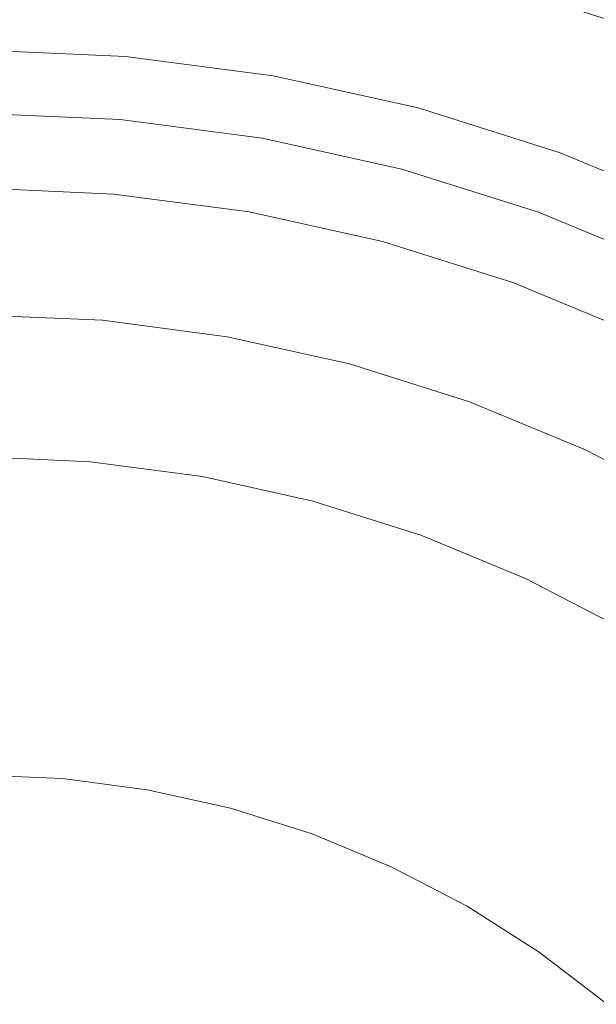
# Model space of a CAD drawing. Header units: millimetres. Extents: x -270 to 270, y -255 to 255.
# Tile 25 of 39: x 0 to 13, y 28 to 51. Entities that reach past the tile are written whole.
import ezdxf

# ---------------------------------------------------------------- set-up
doc = ezdxf.new("R2010")
doc.units = ezdxf.units.MM
doc.layers.add('LUCIDO_1', color=1, linetype='Continuous', lineweight=20, true_color=0xff0000)
doc.layers.add('Nessuna', color=7, linetype='Continuous', lineweight=9)

# ---------------------------------------------------------------- blocks, each defined once
blk = doc.blocks.new('Group')
at = {"layer": 'Nessuna', "color": 140, "linetype": 'Continuous', "lineweight": 9, "true_color": 0x00aaff, "transparency": 33554687}
for points, invisible_edges in [([(-1.11, 48.475, -70.634), (2.247, 48.328, -70.634), (3.343, 60.864, -69.614), (-1.11, 61.059, -69.614)], 10), ([(2.247, 48.328, -70.634), (5.578, 47.89, -70.634), (7.763, 60.283, -69.614), (3.343, 60.864, -69.614)], 10), ([(5.578, 47.89, -70.634), (8.858, 47.162, -70.634), (12.115, 59.318, -69.614), (7.763, 60.283, -69.614)], 10), ([(8.858, 47.162, -70.634), (12.063, 46.152, -70.634), (16.367, 57.977, -69.614), (12.115, 59.318, -69.614)], 10), ([(12.063, 46.152, -70.634), (15.167, 44.866, -70.634), (20.485, 56.271, -69.614), (16.367, 57.977, -69.614)], 10), ([(-1.11, 53.279, -92.559), (2.665, 53.114, -92.559), (2.376, 49.807, -98.064), (-1.11, 49.959, -98.064)], 10), ([(2.665, 53.114, -92.559), (6.412, 52.621, -92.559), (5.836, 49.351, -98.064), (2.376, 49.807, -98.064)], 10), ([(6.412, 52.621, -92.559), (10.102, 51.803, -92.559), (9.242, 48.596, -98.064), (5.836, 49.351, -98.064)], 10), ([(10.102, 51.803, -92.559), (13.706, 50.666, -92.559), (12.57, 47.547, -98.064), (9.242, 48.596, -98.064)], 10), ([(13.706, 50.666, -92.559), (17.197, 49.22, -92.559), (15.794, 46.211, -98.064), (12.57, 47.547, -98.064)], 10), ([(0.894, 32.871, -98.064), (-1.11, 32.959, -98.064), (-1.11, 49.959, -98.064), (2.376, 49.807, -98.064)], 10), ([(2.376, 49.807, -98.064), (5.836, 49.351, -98.064), (2.884, 32.609, -98.064), (0.894, 32.871, -98.064)], 10), ([(4.842, 32.175, -98.064), (2.884, 32.609, -98.064), (5.836, 49.351, -98.064), (9.242, 48.596, -98.064)], 10), ([(6.756, 31.572, -98.064), (4.842, 32.175, -98.064), (9.242, 48.596, -98.064), (12.57, 47.547, -98.064)], 10), ([(-1.11, 48.304, -70.655), (2.232, 48.159, -70.655), (2.247, 48.328, -70.634), (-1.11, 48.475, -70.634)], 11), ([(-1.11, 48.136, -70.691), (2.217, 47.991, -70.691), (2.232, 48.159, -70.655), (-1.11, 48.304, -70.655)], 15), ([(2.232, 48.159, -70.655), (5.548, 47.722, -70.655), (5.578, 47.89, -70.634), (2.247, 48.328, -70.634)], 11), ([(-1.11, 47.972, -70.741), (2.203, 47.828, -70.741), (2.217, 47.991, -70.691), (-1.11, 48.136, -70.691)], 15), ([(2.217, 47.991, -70.691), (5.519, 47.556, -70.691), (5.548, 47.722, -70.655), (2.232, 48.159, -70.655)], 15), ([(-1.11, 47.813, -70.805), (2.189, 47.669, -70.805), (2.203, 47.828, -70.741), (-1.11, 47.972, -70.741)], 15), ([(-1.11, 47.66, -70.882), (2.175, 47.516, -70.882), (2.189, 47.669, -70.805), (-1.11, 47.813, -70.805)], 15), ([(2.189, 47.669, -70.805), (5.463, 47.238, -70.805), (5.491, 47.395, -70.741), (2.203, 47.828, -70.741)], 15), ([(2.203, 47.828, -70.741), (5.491, 47.395, -70.741), (5.519, 47.556, -70.691), (2.217, 47.991, -70.691)], 15), ([(5.548, 47.722, -70.655), (8.814, 46.998, -70.655), (8.858, 47.162, -70.634), (5.578, 47.89, -70.634)], 11), ([(-1.11, 47.513, -70.972), (2.163, 47.371, -70.972), (2.175, 47.516, -70.882), (-1.11, 47.66, -70.882)], 15), ([(2.175, 47.516, -70.882), (5.436, 47.087, -70.882), (5.463, 47.238, -70.805), (2.189, 47.669, -70.805)], 15), ([(5.519, 47.556, -70.691), (8.771, 46.836, -70.691), (8.814, 46.998, -70.655), (5.548, 47.722, -70.655)], 15), ([(-1.11, 47.376, -71.075), (2.151, 47.233, -71.075), (2.163, 47.371, -70.972), (-1.11, 47.513, -70.972)], 15), ([(-1.11, 47.247, -71.189), (2.14, 47.105, -71.189), (2.151, 47.233, -71.075), (-1.11, 47.376, -71.075)], 15), ([(2.151, 47.233, -71.075), (5.387, 46.807, -71.075), (5.411, 46.943, -70.972), (2.163, 47.371, -70.972)], 15), ([(2.163, 47.371, -70.972), (5.411, 46.943, -70.972), (5.436, 47.087, -70.882), (2.175, 47.516, -70.882)], 15), ([(5.463, 47.238, -70.805), (8.687, 46.523, -70.805), (8.728, 46.677, -70.741), (5.491, 47.395, -70.741)], 15), ([(5.491, 47.395, -70.741), (8.728, 46.677, -70.741), (8.771, 46.836, -70.691), (5.519, 47.556, -70.691)], 15), ([(12.57, 47.547, -98.064), (15.794, 46.211, -98.064), (8.61, 30.804, -98.064), (6.756, 31.572, -98.064)], 10), ([(-1.11, 47.129, -71.313), (2.129, 46.987, -71.313), (2.14, 47.105, -71.189), (-1.11, 47.247, -71.189)], 15), ([(-1.11, 47.022, -71.447), (2.12, 46.881, -71.447), (2.129, 46.987, -71.313), (-1.11, 47.129, -71.313)], 15), ([(2.129, 46.987, -71.313), (5.344, 46.564, -71.313), (5.365, 46.681, -71.189), (2.14, 47.105, -71.189)], 15), ([(2.14, 47.105, -71.189), (5.365, 46.681, -71.189), (5.387, 46.807, -71.075), (2.151, 47.233, -71.075)], 15), ([(5.436, 47.087, -70.882), (8.647, 46.375, -70.882), (8.687, 46.523, -70.805), (5.463, 47.238, -70.805)], 15), ([(8.814, 46.998, -70.655), (12.005, 45.992, -70.655), (12.063, 46.152, -70.634), (8.858, 47.162, -70.634)], 11), ([(-1.11, 46.926, -71.59), (2.112, 46.786, -71.59), (2.12, 46.881, -71.447), (-1.11, 47.022, -71.447)], 15), ([(-1.11, 46.844, -71.741), (2.104, 46.703, -71.741), (2.112, 46.786, -71.59), (-1.11, 46.926, -71.59)], 15), ([(2.112, 46.786, -71.59), (5.309, 46.365, -71.59), (5.326, 46.459, -71.447), (2.12, 46.881, -71.447)], 15), ([(2.12, 46.881, -71.447), (5.326, 46.459, -71.447), (5.344, 46.564, -71.313), (2.129, 46.987, -71.313)], 15), ([(5.387, 46.807, -71.075), (8.574, 46.101, -71.075), (8.609, 46.234, -70.972), (5.411, 46.943, -70.972)], 15), ([(5.411, 46.943, -70.972), (8.609, 46.234, -70.972), (8.647, 46.375, -70.882), (5.436, 47.087, -70.882)], 15), ([(8.771, 46.836, -70.691), (11.947, 45.834, -70.691), (12.005, 45.992, -70.655), (8.814, 46.998, -70.655)], 15), ([(-1.11, 46.774, -71.898), (2.098, 46.634, -71.898), (2.104, 46.703, -71.741), (-1.11, 46.844, -71.741)], 15), ([(-1.11, 46.719, -72.06), (2.093, 46.579, -72.06), (2.098, 46.634, -71.898), (-1.11, 46.774, -71.898)], 14), ([(-1.11, 43.746, -82.112), (1.834, 43.618, -82.112), (2.093, 46.579, -72.06), (-1.11, 46.719, -72.06)], 10), ([(2.098, 46.634, -71.898), (5.283, 46.215, -71.898), (5.295, 46.283, -71.741), (2.104, 46.703, -71.741)], 15), ([(2.104, 46.703, -71.741), (5.295, 46.283, -71.741), (5.309, 46.365, -71.59), (2.112, 46.786, -71.59)], 15), ([(5.344, 46.564, -71.313), (8.51, 45.862, -71.313), (8.541, 45.976, -71.189), (5.365, 46.681, -71.189)], 15), ([(5.365, 46.681, -71.189), (8.541, 45.976, -71.189), (8.574, 46.101, -71.075), (5.387, 46.807, -71.075)], 15), ([(8.687, 46.523, -70.805), (11.836, 45.53, -70.805), (11.891, 45.68, -70.741), (8.728, 46.677, -70.741)], 15), ([(8.728, 46.677, -70.741), (11.891, 45.68, -70.741), (11.947, 45.834, -70.691), (8.771, 46.836, -70.691)], 15), ([(1.834, 43.618, -82.112), (4.757, 43.233, -82.112), (5.273, 46.16, -72.06), (2.093, 46.579, -72.06)], 10), ([(2.093, 46.579, -72.06), (5.273, 46.16, -72.06), (5.283, 46.215, -71.898), (2.098, 46.634, -71.898)], 14), ([(5.309, 46.365, -71.59), (8.458, 45.667, -71.59), (8.482, 45.759, -71.447), (5.326, 46.459, -71.447)], 15), ([(5.326, 46.459, -71.447), (8.482, 45.759, -71.447), (8.51, 45.862, -71.313), (5.344, 46.564, -71.313)], 15), ([(8.647, 46.375, -70.882), (11.784, 45.386, -70.882), (11.836, 45.53, -70.805), (8.687, 46.523, -70.805)], 15), ([(5.273, 46.16, -72.06), (8.404, 45.466, -72.06), (8.418, 45.52, -71.898), (5.283, 46.215, -71.898)], 14), ([(5.283, 46.215, -71.898), (8.418, 45.52, -71.898), (8.436, 45.587, -71.741), (5.295, 46.283, -71.741)], 15), ([(5.295, 46.283, -71.741), (8.436, 45.587, -71.741), (8.458, 45.667, -71.59), (5.309, 46.365, -71.59)], 15), ([(8.574, 46.101, -71.075), (11.687, 45.119, -71.075), (11.734, 45.249, -70.972), (8.609, 46.234, -70.972)], 15), ([(8.609, 46.234, -70.972), (11.734, 45.249, -70.972), (11.784, 45.386, -70.882), (8.647, 46.375, -70.882)], 15), ([(10.39, 29.877, -98.064), (8.61, 30.804, -98.064), (15.794, 46.211, -98.064), (18.89, 44.6, -98.064)], 10), ([(4.757, 43.233, -82.112), (7.634, 42.595, -82.112), (8.404, 45.466, -72.06), (5.273, 46.16, -72.06)], 10), ([(8.51, 45.862, -71.313), (11.602, 44.887, -71.313), (11.643, 44.998, -71.189), (8.541, 45.976, -71.189)], 15), ([(8.541, 45.976, -71.189), (11.643, 44.998, -71.189), (11.687, 45.119, -71.075), (8.574, 46.101, -71.075)], 15), ([(11.947, 45.834, -70.691), (15.024, 44.56, -70.691), (15.095, 44.712, -70.655), (12.005, 45.992, -70.655)], 15), ([(12.005, 45.992, -70.655), (15.095, 44.712, -70.655), (15.167, 44.866, -70.634), (12.063, 46.152, -70.634)], 11), ([(8.458, 45.667, -71.59), (11.533, 44.697, -71.59), (11.566, 44.786, -71.447), (8.482, 45.759, -71.447)], 15), ([(8.482, 45.759, -71.447), (11.566, 44.786, -71.447), (11.602, 44.887, -71.313), (8.51, 45.862, -71.313)], 15), ([(11.891, 45.68, -70.741), (14.955, 44.411, -70.741), (15.024, 44.56, -70.691), (11.947, 45.834, -70.691)], 15), ([(8.404, 45.466, -72.06), (11.462, 44.502, -72.06), (11.481, 44.554, -71.898), (8.418, 45.52, -71.898)], 14), ([(8.418, 45.52, -71.898), (11.481, 44.554, -71.898), (11.505, 44.619, -71.741), (8.436, 45.587, -71.741)], 15), ([(8.436, 45.587, -71.741), (11.505, 44.619, -71.741), (11.533, 44.697, -71.59), (8.458, 45.667, -71.59)], 15), ([(11.784, 45.386, -70.882), (14.823, 44.127, -70.882), (14.887, 44.266, -70.805), (11.836, 45.53, -70.805)], 15), ([(11.836, 45.53, -70.805), (14.887, 44.266, -70.805), (14.955, 44.411, -70.741), (11.891, 45.68, -70.741)], 15), ([(7.634, 42.595, -82.112), (10.446, 41.709, -82.112), (11.462, 44.502, -72.06), (8.404, 45.466, -72.06)], 10), ([(11.734, 45.249, -70.972), (14.761, 43.995, -70.972), (14.823, 44.127, -70.882), (11.784, 45.386, -70.882)], 15), ([(11.643, 44.998, -71.189), (14.648, 43.753, -71.189), (14.703, 43.87, -71.075), (11.687, 45.119, -71.075)], 15), ([(11.687, 45.119, -71.075), (14.703, 43.87, -71.075), (14.761, 43.995, -70.972), (11.734, 45.249, -70.972)], 15), ([(11.566, 44.786, -71.447), (14.553, 43.549, -71.447), (14.598, 43.646, -71.313), (11.602, 44.887, -71.313)], 15), ([(11.602, 44.887, -71.313), (14.598, 43.646, -71.313), (14.648, 43.753, -71.189), (11.643, 44.998, -71.189)], 15), ([(12.082, 28.799, -98.064), (10.39, 29.877, -98.064), (18.89, 44.6, -98.064), (21.833, 42.725, -98.064)], 10), ([(11.481, 44.554, -71.898), (14.448, 43.325, -71.898), (14.478, 43.388, -71.741), (11.505, 44.619, -71.741)], 15), ([(11.505, 44.619, -71.741), (14.478, 43.388, -71.741), (14.513, 43.463, -71.59), (11.533, 44.697, -71.59)], 15), ([(11.533, 44.697, -71.59), (14.513, 43.463, -71.59), (14.553, 43.549, -71.447), (11.566, 44.786, -71.447)], 15), ([(10.446, 41.709, -82.112), (13.169, 40.581, -82.112), (14.425, 43.274, -72.06), (11.462, 44.502, -72.06)], 10), ([(11.462, 44.502, -72.06), (14.425, 43.274, -72.06), (14.448, 43.325, -71.898), (11.481, 44.554, -71.898)], 14), ([(-1.11, 43.465, -82.932), (1.81, 43.337, -82.932), (1.834, 43.618, -82.112), (-1.11, 43.746, -82.112)], 11), ([(-1.11, 43.114, -83.724), (1.779, 42.987, -83.724), (1.81, 43.337, -82.932), (-1.11, 43.465, -82.932)], 15), ([(1.81, 43.337, -82.932), (4.708, 42.956, -82.932), (4.757, 43.233, -82.112), (1.834, 43.618, -82.112)], 11), ([(1.779, 42.987, -83.724), (4.647, 42.61, -83.724), (4.708, 42.956, -82.932), (1.81, 43.337, -82.932)], 15), ([(4.708, 42.956, -82.932), (7.562, 42.323, -82.932), (7.634, 42.595, -82.112), (4.757, 43.233, -82.112)], 11), ([(13.169, 40.581, -82.112), (15.783, 39.22, -82.112), (17.269, 41.794, -72.06), (14.425, 43.274, -72.06)], 10), ([(-1.11, 42.695, -84.482), (1.743, 42.57, -84.482), (1.779, 42.987, -83.724), (-1.11, 43.114, -83.724)], 15), ([(1.743, 42.57, -84.482), (4.574, 42.198, -84.482), (4.647, 42.61, -83.724), (1.779, 42.987, -83.724)], 15), ([(4.647, 42.61, -83.724), (7.471, 41.984, -83.724), (7.562, 42.323, -82.932), (4.708, 42.956, -82.932)], 15), ([(21.833, 42.725, -98.064), (24.601, 40.601, -98.064), (13.674, 27.578, -98.064), (12.082, 28.799, -98.064)], 10), ([(-1.11, 42.212, -85.202), (1.701, 42.09, -85.202), (1.743, 42.57, -84.482), (-1.11, 42.695, -84.482)], 15), ([(1.701, 42.09, -85.202), (4.49, 41.722, -85.202), (4.574, 42.198, -84.482), (1.743, 42.57, -84.482)], 15), ([(4.574, 42.198, -84.482), (7.362, 41.58, -84.482), (7.471, 41.984, -83.724), (4.647, 42.61, -83.724)], 15), ([(7.562, 42.323, -82.932), (10.349, 41.444, -82.932), (10.446, 41.709, -82.112), (7.634, 42.595, -82.112)], 11), ([(7.471, 41.984, -83.724), (10.229, 41.114, -83.724), (10.349, 41.444, -82.932), (7.562, 42.323, -82.932)], 15), ([(-1.11, 41.669, -85.877), (1.653, 41.549, -85.877), (1.701, 42.09, -85.202), (-1.11, 42.212, -85.202)], 15), ([(1.653, 41.549, -85.877), (4.396, 41.187, -85.877), (4.49, 41.722, -85.202), (1.701, 42.09, -85.202)], 15), ([(4.49, 41.722, -85.202), (7.237, 41.113, -85.202), (7.362, 41.58, -84.482), (4.574, 42.198, -84.482)], 15), ([(7.362, 41.58, -84.482), (10.086, 40.721, -84.482), (10.229, 41.114, -83.724), (7.471, 41.984, -83.724)], 15), ([(-1.11, 41.07, -86.503), (1.601, 40.951, -86.503), (1.653, 41.549, -85.877), (-1.11, 41.669, -85.877)], 15), ([(4.396, 41.187, -85.877), (7.097, 40.589, -85.877), (7.237, 41.113, -85.202), (4.49, 41.722, -85.202)], 15), ([(7.237, 41.113, -85.202), (9.921, 40.267, -85.202), (10.086, 40.721, -84.482), (7.362, 41.58, -84.482)], 15), ([(10.349, 41.444, -82.932), (13.05, 40.326, -82.932), (13.169, 40.581, -82.112), (10.446, 41.709, -82.112)], 11), ([(1.601, 40.951, -86.503), (4.292, 40.597, -86.503), (4.396, 41.187, -85.877), (1.653, 41.549, -85.877)], 15), ([(10.229, 41.114, -83.724), (12.901, 40.007, -83.724), (13.05, 40.326, -82.932), (10.349, 41.444, -82.932)], 15), ([(4.292, 40.597, -86.503), (6.942, 40.01, -86.503), (7.097, 40.589, -85.877), (4.396, 41.187, -85.877)], 15), ([(7.097, 40.589, -85.877), (9.735, 39.757, -85.877), (9.921, 40.267, -85.202), (7.237, 41.113, -85.202)], 15), ([(10.086, 40.721, -84.482), (12.725, 39.628, -84.482), (12.901, 40.007, -83.724), (10.229, 41.114, -83.724)], 15), ([(-1.11, 40.418, -87.074), (1.544, 40.302, -87.074), (1.601, 40.951, -86.503), (-1.11, 41.07, -86.503)], 14), ([(1.544, 40.302, -87.074), (4.179, 39.955, -87.074), (4.292, 40.597, -86.503), (1.601, 40.951, -86.503)], 14), ([(9.921, 40.267, -85.202), (12.521, 39.19, -85.202), (12.725, 39.628, -84.482), (10.086, 40.721, -84.482)], 15), ([(-1.11, 32.959, -93.064), (0.894, 32.871, -93.064), (1.544, 40.302, -87.074), (-1.11, 40.418, -87.074)], 10), ([(4.179, 39.955, -87.074), (6.773, 39.38, -87.074), (6.942, 40.01, -86.503), (4.292, 40.597, -86.503)], 14), ([(6.942, 40.01, -86.503), (9.53, 39.193, -86.503), (9.735, 39.757, -85.877), (7.097, 40.589, -85.877)], 15), ([(13.05, 40.326, -82.932), (15.643, 38.976, -82.932), (15.783, 39.22, -82.112), (13.169, 40.581, -82.112)], 11), ([(0.894, 32.871, -93.064), (2.884, 32.609, -93.064), (4.179, 39.955, -87.074), (1.544, 40.302, -87.074)], 10), ([(9.735, 39.757, -85.877), (12.291, 38.698, -85.877), (12.521, 39.19, -85.202), (9.921, 40.267, -85.202)], 15), ([(12.901, 40.007, -83.724), (15.467, 38.672, -83.724), (15.643, 38.976, -82.932), (13.05, 40.326, -82.932)], 15), ([(2.884, 32.609, -93.064), (4.842, 32.175, -93.064), (6.773, 39.38, -87.074), (4.179, 39.955, -87.074)], 10), ([(6.773, 39.38, -87.074), (9.307, 38.581, -87.074), (9.53, 39.193, -86.503), (6.942, 40.01, -86.503)], 14), ([(12.725, 39.628, -84.482), (15.258, 38.309, -84.482), (15.467, 38.672, -83.724), (12.901, 40.007, -83.724)], 15), ([(9.53, 39.193, -86.503), (12.038, 38.155, -86.503), (12.291, 38.698, -85.877), (9.735, 39.757, -85.877)], 15), ([(12.521, 39.19, -85.202), (15.016, 37.891, -85.202), (15.258, 38.309, -84.482), (12.725, 39.628, -84.482)], 15), ([(4.842, 32.175, -93.064), (6.756, 31.572, -93.064), (9.307, 38.581, -87.074), (6.773, 39.38, -87.074)], 10), ([(9.307, 38.581, -87.074), (11.762, 37.564, -87.074), (12.038, 38.155, -86.503), (9.53, 39.193, -86.503)], 14), ([(12.291, 38.698, -85.877), (14.745, 37.421, -85.877), (15.016, 37.891, -85.202), (12.521, 39.19, -85.202)], 15), ([(6.756, 31.572, -93.064), (8.61, 30.804, -93.064), (11.762, 37.564, -87.074), (9.307, 38.581, -87.074)], 10), ([(12.038, 38.155, -86.503), (14.445, 36.902, -86.503), (14.745, 37.421, -85.877), (12.291, 38.698, -85.877)], 15), ([(11.762, 37.564, -87.074), (14.119, 36.337, -87.074), (14.445, 36.902, -86.503), (12.038, 38.155, -86.503)], 14), ([(8.61, 30.804, -93.064), (10.39, 29.877, -93.064), (14.119, 36.337, -87.074), (11.762, 37.564, -87.074)], 10), ([(10.39, 29.877, -93.064), (12.082, 28.799, -93.064), (16.36, 34.91, -87.074), (14.119, 36.337, -87.074)], 10), ([(12.082, 28.799, -93.064), (13.674, 27.578, -93.064), (18.468, 33.292, -87.074), (16.36, 34.91, -87.074)], 10), ([(-1.11, 32.959, -93.064), (-1.11, 32.959, -98.064), (0.894, 32.871, -98.064), (0.894, 32.871, -93.064)], 5), ([(0.894, 32.871, -93.064), (0.894, 32.871, -98.064), (2.884, 32.609, -98.064), (2.884, 32.609, -93.064)], 5), ([(2.884, 32.609, -93.064), (2.884, 32.609, -98.064), (4.842, 32.175, -98.064), (4.842, 32.175, -93.064)], 5), ([(4.842, 32.175, -93.064), (4.842, 32.175, -98.064), (6.756, 31.572, -98.064), (6.756, 31.572, -93.064)], 5), ([(6.756, 31.572, -93.064), (6.756, 31.572, -98.064), (8.61, 30.804, -98.064), (8.61, 30.804, -93.064)], 5), ([(8.61, 30.804, -93.064), (8.61, 30.804, -98.064), (10.39, 29.877, -98.064), (10.39, 29.877, -93.064)], 5), ([(10.39, 29.877, -93.064), (10.39, 29.877, -98.064), (12.082, 28.799, -98.064), (12.082, 28.799, -93.064)], 5), ([(12.082, 28.799, -93.064), (12.082, 28.799, -98.064), (13.674, 27.578, -98.064), (13.674, 27.578, -93.064)], 5)]:
    blk.add_3dface(points, dxfattribs=dict(at, invisible_edges=invisible_edges))

msp = doc.modelspace()

# ---------------------------------------------------------------- block references
at = {"layer": 'LUCIDO_1', "color": 7, "transparency": 33554687}
msp.add_blockref('Group', (0, 0), dxfattribs=at)

doc.saveas('drawing.dxf')
